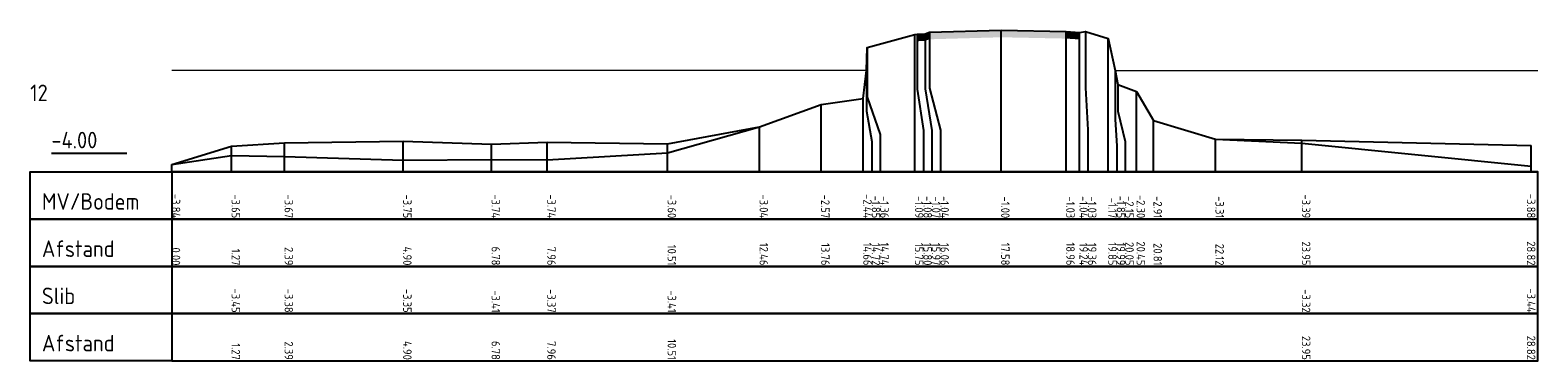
# Model space of a CAD drawing. Header units: metres. Extents: x 107967 to 113993, y 444343 to 445893.
# Tile 4 of 5: x 113202.19 to 113234.14, y 444595.38 to 444602.38. Entities that reach past the tile are written whole.
import ezdxf
from ezdxf.enums import TextEntityAlignment as Align

# ---------------------------------------------------------------- set-up
doc = ezdxf.new("R2010")
doc.units = ezdxf.units.M
doc.header["$LTSCALE"] = 0.25
doc.layers.add('B-WE-WH-WATERLIJN-G', color=150, linetype='CONTINUOUS', lineweight=18)
for name, color, linetype in [('PROFBLOK', 7, 'CONTINUOUS'), ('PROFBOX', 7, 'CONTINUOUS'), ('PROLIJN', 7, 'CONTINUOUS'), ('PROLIJN1', 84, 'CONTINUOUS'), ('PROLIJN2', 8, 'CONTINUOUS'), ('PROLINE', 7, 'CONTINUOUS'), ('PROTEXT', 7, 'CONTINUOUS'), ('PROTITLE', 7, 'CONTINUOUS')]:
    doc.layers.add(name, color=color, linetype=linetype)
doc.styles.add('ISO', font='isocp.shx')

msp = doc.modelspace()

# ---------------------------------------------------------------- linework, layer by layer
at = {"layer": 'B-WE-WH-WATERLIJN-G', "linetype": 'Continuous'}
for p, q in [((113219.913, 444601.527), (113205.19, 444601.527)), ((113225.183, 444601.527), (113234.144, 444601.527))]:
    msp.add_line(p, q, dxfattribs=at)
at = {"layer": 'PROFBLOK', "color": 1}
for points in [[(113220.986, 444602.294), (113220.986, 444602.144), (113221.161, 444602.305), (113221.161, 444602.155)], [(113221.161, 444602.305), (113221.161, 444602.155), (113221.25, 444602.336), (113221.25, 444602.186)], [(113221.25, 444602.336), (113221.25, 444602.186), (113222.768, 444602.379), (113222.768, 444602.229)], [(113222.768, 444602.379), (113222.768, 444602.229), (113224.148, 444602.351), (113224.148, 444602.201)], [(113224.148, 444602.351), (113224.148, 444602.201), (113224.428, 444602.333), (113224.428, 444602.183)]]:
    msp.add_solid(points, dxfattribs=at)
at = {"layer": 'PROFBOX'}
msp.add_line((113202.64, 444599.777), (113204.24, 444599.777), dxfattribs=at)
msp.add_line((113202.64, 444599.777), (113204.24, 444599.777), dxfattribs=at)
for points in [[(113205.19, 444598.377), (113202.19, 444598.377), (113202.19, 444599.377), (113205.19, 444599.377)], [(113205.19, 444598.377), (113234.144, 444598.377), (113234.144, 444599.377), (113205.19, 444599.377)], [(113205.19, 444597.377), (113202.19, 444597.377), (113202.19, 444598.377), (113205.19, 444598.377)], [(113205.19, 444597.377), (113234.144, 444597.377), (113234.144, 444598.377), (113205.19, 444598.377)], [(113205.19, 444596.377), (113202.19, 444596.377), (113202.19, 444597.377), (113205.19, 444597.377)], [(113205.19, 444596.377), (113234.144, 444596.377), (113234.144, 444597.377), (113205.19, 444597.377)], [(113205.19, 444595.377), (113202.19, 444595.377), (113202.19, 444596.377), (113205.19, 444596.377)], [(113205.19, 444595.377), (113234.144, 444595.377), (113234.144, 444596.377), (113205.19, 444596.377)]]:
    msp.add_lwpolyline(points, close=True, dxfattribs=at)
at = {"layer": 'PROFBOX', "color": 0}
msp.add_solid([(113202.44, 444599.377), (113202.24, 444599.777), (113202.64, 444599.777), (113202.44, 444599.377)], dxfattribs=at)
msp.add_solid([(113202.44, 444599.377), (113202.24, 444599.777), (113202.64, 444599.777), (113202.44, 444599.377)], dxfattribs=at)
at = {"layer": 'PROLIJN'}
for p, q in [((113220.942, 444599.377), (113220.942, 444602.289)), ((113222.768, 444599.377), (113222.768, 444602.379)), ((113224.148, 444599.377), (113224.148, 444602.351)), ((113224.428, 444599.377), (113224.428, 444602.333)), ((113225.039, 444599.377), (113225.039, 444602.203)), ((113219.847, 444599.377), (113219.847, 444600.934)), ((113225.64, 444599.377), (113225.64, 444601.079)), ((113218.954, 444599.377), (113218.954, 444600.808)), ((113217.649, 444599.377), (113217.649, 444600.335)), ((113225.998, 444599.377), (113225.998, 444600.465)), ((113207.582, 444599.377), (113207.582, 444599.996)), ((113210.094, 444599.377), (113210.094, 444600.028)), ((113211.969, 444599.377), (113211.969, 444599.964)), ((113213.148, 444599.377), (113213.148, 444600.01)), ((113215.701, 444599.377), (113215.701, 444599.969)), ((113227.311, 444599.377), (113227.311, 444600.072)), ((113229.142, 444599.377), (113229.142, 444600.053)), ((113229.142, 444599.377), (113229.142, 444599.989)), ((113206.459, 444599.377), (113206.459, 444599.925)), ((113206.459, 444599.377), (113206.459, 444599.723)), ((113207.582, 444599.377), (113207.582, 444599.706)), ((113210.094, 444599.377), (113210.094, 444599.629)), ((113211.969, 444599.377), (113211.969, 444599.64)), ((113213.148, 444599.377), (113213.148, 444599.635)), ((113215.701, 444599.377), (113215.701, 444599.78)), ((113234.005, 444599.377), (113234.005, 444599.936)), ((113205.19, 444599.377), (113205.19, 444599.536)), ((113234.005, 444599.377), (113234.005, 444599.502))]:
    msp.add_line(p, q, dxfattribs=at)
for points in [[(113220.986, 444602.294), (113220.986, 444601.127), (113221.122, 444600.252), (113221.122, 444599.377)], [(113221.161, 444602.305), (113221.161, 444601.134), (113221.302, 444600.256), (113221.302, 444599.377)], [(113221.25, 444602.336), (113221.25, 444601.153), (113221.482, 444600.265), (113221.482, 444599.377)], [(113224.554, 444602.35), (113224.554, 444601.161), (113224.608, 444600.269), (113224.608, 444599.377)], [(113219.93, 444602.013), (113219.93, 444600.959), (113220.207, 444600.168), (113220.207, 444599.377)], [(113219.913, 444601.527), (113219.913, 444600.667), (113220.027, 444600.022), (113220.027, 444599.377)], [(113225.183, 444601.527), (113225.183, 444600.487), (113225.219, 444599.932), (113225.219, 444599.377)], [(113225.244, 444601.227), (113225.244, 444600.667), (113225.399, 444600.022), (113225.399, 444599.377)]]:
    msp.add_lwpolyline(points, dxfattribs=at)
at = {"layer": 'PROLIJN1'}
msp.add_lwpolyline([(113205.19, 444599.536), (113206.459, 444599.723), (113207.582, 444599.706), (113210.094, 444599.629), (113211.969, 444599.64), (113213.148, 444599.635), (113215.701, 444599.78), (113217.649, 444600.335), (113218.954, 444600.808), (113219.847, 444600.934), (113219.913, 444601.527), (113219.93, 444602.013), (113220.942, 444602.289), (113220.986, 444602.294), (113221.161, 444602.305), (113221.25, 444602.336), (113222.768, 444602.379), (113224.148, 444602.351), (113224.428, 444602.333), (113224.554, 444602.35), (113225.039, 444602.203), (113225.183, 444601.527), (113225.244, 444601.227), (113225.64, 444601.079), (113225.998, 444600.465), (113227.311, 444600.072), (113229.142, 444599.989), (113234.005, 444599.502)], dxfattribs=at)
at = {"layer": 'PROLIJN2'}
msp.add_lwpolyline([(113205.19, 444599.536), (113206.459, 444599.925), (113207.582, 444599.996), (113210.094, 444600.028), (113211.969, 444599.964), (113213.148, 444600.01), (113215.701, 444599.969), (113217.649, 444600.335)], dxfattribs=at)
at = {"layer": 'PROLIJN2', "linetype": 'Continuous'}
msp.add_lwpolyline([(113227.311, 444600.072), (113229.142, 444600.053), (113234.005, 444599.936)], dxfattribs=at)
at = {"layer": 'PROLINE'}
msp.add_line((113205.19, 444599.377), (113234.144, 444599.377), dxfattribs=at)

# ---------------------------------------------------------------- texts
at = {"layer": 'PROFBOX', "linetype": 'Continuous', "style": 'ISO'}
for s, p in [('-4.00', (113202.64, 444599.877)), ('-4.00', (113202.64, 444599.877)), ('MV/Bodem', (113202.44, 444598.577)), ('Afstand', (113202.44, 444597.577)), ('Slib', (113202.44, 444596.577)), ('Afstand', (113202.44, 444595.577))]:
    msp.add_text(s, height=0.35, dxfattribs=at).set_placement(p)
at = {"layer": 'PROTEXT', "linetype": 'Continuous', "style": 'ISO'}
for s, p in [('-3.84', (113205.19, 444598.397)), ('-3.65', (113206.459, 444598.397)), ('-3.67', (113207.582, 444598.397)), ('-3.75', (113210.094, 444598.397)), ('-3.74', (113211.969, 444598.397)), ('-3.74', (113213.148, 444598.397)), ('-3.60', (113215.701, 444598.397)), ('-3.04', (113217.649, 444598.397)), ('-2.57', (113218.954, 444598.397)), ('-2.44', (113219.847, 444598.397)), ('-1.85', (113220.027, 444598.397)), ('-1.36', (113220.207, 444598.397)), ('-1.09', (113220.942, 444598.397)), ('-1.08', (113221.122, 444598.397)), ('-1.07', (113221.302, 444598.397)), ('-1.04', (113221.482, 444598.397)), ('-1.00', (113222.768, 444598.397)), ('-1.03', (113224.148, 444598.397)), ('-1.04', (113224.428, 444598.397)), ('-1.03', (113224.608, 444598.397)), ('-1.17', (113225.039, 444598.397)), ('-1.85', (113225.219, 444598.397)), ('-2.15', (113225.399, 444598.397)), ('-2.30', (113225.64, 444598.397)), ('-2.91', (113225.998, 444598.397)), ('-3.31', (113227.311, 444598.397)), ('-3.39', (113229.142, 444598.397)), ('-3.88', (113233.912, 444598.397)), ('0.00', (113205.19, 444597.397)), ('1.27', (113206.459, 444597.397)), ('2.39', (113207.582, 444597.397)), ('4.90', (113210.094, 444597.397)), ('6.78', (113211.969, 444597.397)), ('7.96', (113213.148, 444597.397)), ('10.51', (113215.701, 444597.397)), ('12.46', (113217.649, 444597.397)), ('13.76', (113218.954, 444597.397)), ('14.66', (113219.847, 444597.397)), ('14.72', (113220.027, 444597.397)), ('14.74', (113220.207, 444597.397)), ('15.75', (113220.942, 444597.397)), ('15.80', (113221.122, 444597.397)), ('15.97', (113221.302, 444597.397)), ('16.06', (113221.482, 444597.397)), ('17.58', (113222.768, 444597.397)), ('18.96', (113224.148, 444597.397)), ('19.24', (113224.428, 444597.397)), ('19.36', (113224.608, 444597.397)), ('19.85', (113225.039, 444597.397)), ('19.99', (113225.219, 444597.397)), ('20.05', (113225.399, 444597.397)), ('20.45', (113225.64, 444597.397)), ('20.81', (113225.998, 444597.397)), ('22.12', (113227.311, 444597.397)), ('23.95', (113229.142, 444597.397)), ('28.82', (113233.912, 444597.397)), ('-3.45', (113206.459, 444596.397)), ('-3.38', (113207.582, 444596.397)), ('-3.35', (113210.094, 444596.397)), ('-3.41', (113211.969, 444596.397)), ('-3.37', (113213.148, 444596.397)), ('-3.41', (113215.701, 444596.397)), ('-3.32', (113229.142, 444596.397)), ('-3.44', (113233.912, 444596.397)), ('1.27', (113206.459, 444595.397)), ('2.39', (113207.582, 444595.397)), ('4.90', (113210.094, 444595.397)), ('6.78', (113211.969, 444595.397)), ('7.96', (113213.148, 444595.397)), ('10.51', (113215.701, 444595.397)), ('23.95', (113229.142, 444595.397)), ('28.82', (113233.912, 444595.397))]:
    msp.add_text(s, height=0.18, rotation=270, dxfattribs=at).set_placement(p, align=Align.RIGHT)
at = {"layer": 'PROTITLE', "linetype": 'Continuous', "style": 'ISO'}
msp.add_text('12', height=0.35, dxfattribs=at).set_placement((113202.19, 444600.877))
msp.add_text('12', height=0.35, dxfattribs=at).set_placement((113202.19, 444600.877))

doc.saveas('drawing.dxf')
